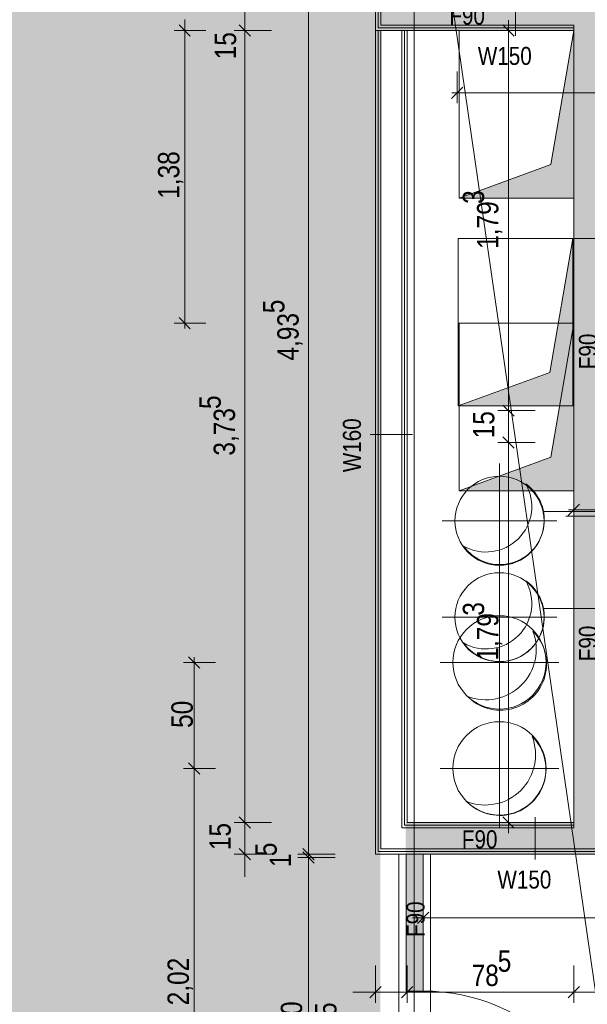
# Model space of a CAD drawing. Extents: x -620 to 300, y 62 to 1112.
# Tile 65 of 88: x -493 to -440, y 632 to 725. Entities that reach past the tile are written whole.
import ezdxf
from ezdxf.lldxf.tags import DXFTag

# ---------------------------------------------------------------- set-up
doc = ezdxf.new("R2010")
doc.units = 0
doc.layers.get('0').update_dxf_attribs({"lineweight": 13})
for name, color, linetype, lineweight, true_color in [('00 -Bauelemente -Dämmung innen', 7, 'Continuous', 9, 0xff7fe6), ('00 -Bauelemente -Gipskarton', 7, 'Continuous', 9, 0xff7fe6), ('30 -34 Innenwände- 2 nichttragend', 7, 'Continuous', 18, 0xff7fe6), ('30 -34 Innenwände- 4 Türen_Fenster', 7, 'Continuous', 15, 0x9955ff), ('30 -35 Decken- 11 Bodendurchbruch', 7, 'Continuous', 15, 0x599559), ('30 -35 Decken- 11 Durchbruch', 5, 'Continuous', 15, 0x0000ff), ('70 -72 Beschriftung- 1 Beschriftung allgemein', 7, 'Continuous', 9, 0xff6633), ('70 -76 Bemaßung- 2 Allgemein', 9, 'Continuous', 5, 0x808080), ('iwb_Layout BA_Markierung', 7, 'Continuous', 9, 0xbadcdc), ('iwb_Schraffur_F90_feuerbestaendig', 1, 'Continuous', 13, 0xff0000)]:
    doc.layers.add(name, color=color, linetype=linetype, lineweight=lineweight, true_color=true_color)
doc.layers.add('70 -71 Achsen- 1 Gebäudeachsen', color=7, linetype='STRICHPUNKT2-A06G9RP48I', lineweight=18)
doc.layers.add('70 -75 Raumstempel- 3 Wandstempel', color=7, linetype='Continuous', lineweight=50)
doc.styles.get("Standard").update_dxf_attribs({"font": 'ARIALN.TTF'})
tags = doc.linetypes.add('grob-A06G9RP38I', pattern=[14, 3, -8, 3]).pattern_tags.tags
tags[8:9] = [DXFTag(74, 4), DXFTag(75, 0), DXFTag(340, '0'), DXFTag(46, 0.0), DXFTag(50, 0.0), DXFTag(44, 0.0), DXFTag(45, 0.0)]
tags[6:7] = [DXFTag(74, 4), DXFTag(75, 0), DXFTag(340, '0'), DXFTag(46, 0.0), DXFTag(50, 0.0), DXFTag(44, 0.0), DXFTag(45, 0.0)]
tags[4:5] = [DXFTag(74, 4), DXFTag(75, 0), DXFTag(340, '0'), DXFTag(46, 0.0), DXFTag(50, 0.0), DXFTag(44, 0.0), DXFTag(45, 0.0)]
tags = doc.linetypes.add('STRICHPUNKT2-A06G9RP48I', pattern=[12.7, 6.35, -3.175, 0, -3.175]).pattern_tags.tags
tags[10:11] = [DXFTag(74, 4), DXFTag(75, 0), DXFTag(340, '0'), DXFTag(46, 0.0), DXFTag(50, 0.0), DXFTag(44, 0.0), DXFTag(45, 0.0)]
tags[8:9] = [DXFTag(74, 4), DXFTag(75, 0), DXFTag(340, '0'), DXFTag(46, 0.0), DXFTag(50, 0.0), DXFTag(44, 0.0), DXFTag(45, 0.0)]
tags[6:7] = [DXFTag(74, 4), DXFTag(75, 0), DXFTag(340, '0'), DXFTag(46, 0.0), DXFTag(50, 0.0), DXFTag(44, 0.0), DXFTag(45, 0.0)]
tags[4:5] = [DXFTag(74, 4), DXFTag(75, 0), DXFTag(340, '0'), DXFTag(46, 0.0), DXFTag(50, 0.0), DXFTag(44, 0.0), DXFTag(45, 0.0)]

# ---------------------------------------------------------------- blocks, each defined once
blk = doc.blocks.new('Polygon-A06G9ROV8I')
at = {"color": 0, "linetype": 'ByBlock', "lineweight": -2, "ltscale": 0.13}
blk.add_solid([(-459.485, 86.607), (-538.631, 86.396), (-459.318, 1083.814), (-538.631, 1083.814)], dxfattribs=at)
blk = doc.blocks.new('Referenz-A06G9RP68I')
at = {"layer": '00 -Bauelemente -Dämmung innen', "color": 0, "linetype": 'Continuous', "lineweight": -2, "ltscale": 0.13}
for p, q in [((-459.347, 744.634), (-459.347, 724.134)), ((-441.147, 724.134), (-459.347, 724.134)), ((-459.347, 723.634), (-459.347, 646.434)), ((-457.347, 723.634), (-457.347, 648.434)), ((-441.147, 723.634), (-441.147, 724.134)), ((-441.147, 648.934), (-441.147, 723.634)), ((-457.347, 648.434), (-441.147, 648.434)), ((-441.147, 648.434), (-441.147, 648.934)), ((-459.347, 646.434), (-439.147, 646.434))]:
    blk.add_line(p, q, dxfattribs=at)
at = {"layer": '00 -Bauelemente -Gipskarton', "color": 0, "linetype": 'Continuous', "lineweight": -2, "ltscale": 0.13}
for p, q in [((-459.847, 744.634), (-459.847, 723.634)), ((-459.597, 744.634), (-459.597, 723.884)), ((-459.347, 744.634), (-459.347, 724.134)), ((-441.147, 723.634), (-459.847, 723.634)), ((-459.847, 723.634), (-459.847, 645.934)), ((-441.147, 723.884), (-459.597, 723.884)), ((-459.597, 723.634), (-459.597, 646.184)), ((-441.147, 724.134), (-459.347, 724.134)), ((-459.347, 723.634), (-459.347, 646.434)), ((-457.347, 723.634), (-457.347, 648.434)), ((-457.097, 723.634), (-457.097, 648.684)), ((-456.847, 723.634), (-456.847, 648.934)), ((-441.147, 723.884), (-441.147, 724.134)), ((-441.147, 723.634), (-441.147, 723.884)), ((-457.347, 648.434), (-441.147, 648.434)), ((-457.097, 648.684), (-441.147, 648.684)), ((-456.847, 648.934), (-441.147, 648.934)), ((-441.147, 648.934), (-441.147, 648.684)), ((-441.147, 648.684), (-441.147, 648.434)), ((-459.847, 645.934), (-438.647, 645.934)), ((-459.597, 646.184), (-438.897, 646.184)), ((-459.347, 646.434), (-439.147, 646.434))]:
    blk.add_line(p, q, dxfattribs=at)
at = {"layer": '30 -34 Innenwände- 2 nichttragend', "color": 0, "linetype": 'Continuous', "lineweight": -2, "ltscale": 0.13}
for p, q in [((-459.847, 744.634), (-459.847, 723.634)), ((-459.847, 723.634), (-459.847, 645.934)), ((-441.147, 723.634), (-459.847, 723.634)), ((-456.847, 723.634), (-456.847, 648.934)), ((-441.147, 648.934), (-441.147, 723.634)), ((-456.847, 648.934), (-441.147, 648.934)), ((-459.847, 645.934), (-457.647, 645.934)), ((-457.647, 645.934), (-454.897, 645.934)), ((-457.647, 645.934), (-457.397, 645.934)), ((-457.397, 645.934), (-457.147, 645.934)), ((-457.147, 645.934), (-455.147, 645.934)), ((-455.147, 645.934), (-454.897, 645.934)), ((-454.897, 645.934), (-454.647, 645.934)), ((-454.647, 645.934), (-438.647, 645.934)), ((-454.647, 645.634), (-454.647, 645.934))]:
    blk.add_line(p, q, dxfattribs=at)
at = {"layer": '30 -34 Innenwände- 4 Türen_Fenster', "color": 0, "linetype": 'grob-A06G9RP38I', "lineweight": -2, "ltscale": 0.13}
for p, q in [((-457.647, 645.934), (-457.647, 613.634)), ((-454.647, 645.934), (-454.647, 613.634))]:
    blk.add_line(p, q, dxfattribs=at)
at = {"layer": '30 -34 Innenwände- 4 Türen_Fenster', "color": 0, "linetype": 'Continuous', "lineweight": -2, "ltscale": 0.13}
for p, q in [((-456.947, 633.034), (-456.947, 645.934)), ((-456.947, 645.934), (-455.347, 645.934)), ((-455.347, 645.934), (-455.347, 633.034)), ((-455.347, 633.034), (-456.947, 633.034))]:
    blk.add_line(p, q, dxfattribs=at)
at = {"layer": '30 -34 Innenwände- 4 Türen_Fenster', "color": 0, "linetype": 'grob-A06G9RP38I', "lineweight": -2, "ltscale": 0.13}
blk.add_ellipse((-455.347, 615.034), major_axis=(18, 0), ratio=1, start_param=0, end_param=1.570796, dxfattribs=at)
at = {"layer": '30 -35 Decken- 11 Bodendurchbruch', "color": 0, "linetype": 'Continuous', "lineweight": -2, "ltscale": 0.13}
for p, q in [((-452.026, 688.234), (-452.026, 704.034)), ((-452.026, 704.034), (-441.226, 704.034)), ((-441.226, 704.034), (-443.386, 691.394)), ((-441.226, 704.034), (-443.386, 691.394)), ((-441.226, 688.234), (-441.226, 704.034)), ((-441.147, 704.034), (-437.109, 704.034)), ((-443.386, 691.394), (-452.026, 688.234)), ((-443.386, 691.394), (-452.026, 688.234)), ((-452.026, 688.234), (-441.226, 688.234)), ((-450.81, 680.64), (-450.478, 680.885)), ((-450.478, 680.885), (-450.125, 681.097)), ((-450.125, 681.097), (-449.752, 681.273)), ((-449.752, 681.273), (-449.364, 681.412)), ((-449.364, 681.412), (-448.964, 681.512)), ((-448.964, 681.512), (-448.557, 681.573)), ((-448.557, 681.573), (-448.145, 681.593)), ((-448.145, 681.593), (-447.733, 681.573)), ((-447.733, 681.573), (-447.326, 681.512)), ((-447.326, 681.512), (-446.926, 681.412)), ((-446.926, 681.412), (-446.538, 681.273)), ((-446.538, 681.273), (-446.165, 681.097)), ((-446.165, 681.097), (-445.812, 680.885)), ((-445.812, 680.885), (-445.481, 680.64)), ((-451.637, 679.726), (-451.392, 680.057)), ((-451.392, 680.057), (-451.115, 680.363)), ((-451.115, 680.363), (-450.81, 680.64)), ((-445.481, 680.64), (-445.175, 680.363)), ((-445.175, 680.363), (-444.898, 680.057)), ((-444.898, 680.057), (-444.653, 679.726)), ((-452.164, 678.612), (-452.025, 679)), ((-452.025, 679), (-451.849, 679.373)), ((-451.849, 679.373), (-451.637, 679.726)), ((-444.653, 679.726), (-444.441, 679.373)), ((-444.441, 679.373), (-444.265, 679)), ((-444.265, 679), (-444.126, 678.612)), ((-452.325, 677.805), (-452.264, 678.212)), ((-452.264, 678.212), (-452.164, 678.612)), ((-444.126, 678.612), (-444.026, 678.212)), ((-444.026, 678.212), (-443.965, 677.805)), ((-433.444, 678.272), (-443.998, 678.272)), ((-452.345, 677.393), (-452.325, 677.805)), ((-452.325, 676.981), (-452.345, 677.393)), ((-443.965, 677.805), (-443.945, 677.393)), ((-443.945, 677.393), (-443.965, 676.981)), ((-452.264, 676.574), (-452.325, 676.981)), ((-452.164, 676.174), (-452.264, 676.574)), ((-444.026, 676.574), (-444.126, 676.174)), ((-443.965, 676.981), (-444.026, 676.574)), ((-452.025, 675.786), (-452.164, 676.174)), ((-451.849, 675.413), (-452.025, 675.786)), ((-451.637, 675.06), (-451.849, 675.413)), ((-444.441, 675.413), (-444.653, 675.06)), ((-444.265, 675.786), (-444.441, 675.413)), ((-444.126, 676.174), (-444.265, 675.786)), ((-451.392, 674.728), (-451.637, 675.06)), ((-451.115, 674.423), (-451.392, 674.728)), ((-450.81, 674.146), (-451.115, 674.423)), ((-445.175, 674.423), (-445.481, 674.146)), ((-444.898, 674.728), (-445.175, 674.423)), ((-444.653, 675.06), (-444.898, 674.728)), ((-450.478, 673.901), (-450.81, 674.146)), ((-450.125, 673.689), (-450.478, 673.901)), ((-449.752, 673.513), (-450.125, 673.689)), ((-449.364, 673.374), (-449.752, 673.513)), ((-446.538, 673.513), (-446.926, 673.374)), ((-446.165, 673.689), (-446.538, 673.513)), ((-445.812, 673.901), (-446.165, 673.689)), ((-445.481, 674.146), (-445.812, 673.901)), ((-448.964, 673.274), (-449.364, 673.374)), ((-448.557, 673.213), (-448.964, 673.274)), ((-448.559, 672.473), (-448.147, 672.493)), ((-448.145, 673.193), (-448.557, 673.213)), ((-448.147, 672.493), (-447.735, 672.473)), ((-447.733, 673.213), (-448.145, 673.193)), ((-447.326, 673.274), (-447.733, 673.213)), ((-446.926, 673.374), (-447.326, 673.274)), ((-450.811, 671.539), (-450.48, 671.785)), ((-450.48, 671.785), (-450.127, 671.997)), ((-450.127, 671.997), (-449.754, 672.173)), ((-449.754, 672.173), (-449.366, 672.312)), ((-449.366, 672.312), (-448.966, 672.412)), ((-448.966, 672.412), (-448.559, 672.473)), ((-447.735, 672.473), (-447.328, 672.412)), ((-447.328, 672.412), (-446.928, 672.312)), ((-446.928, 672.312), (-446.54, 672.173)), ((-446.54, 672.173), (-446.167, 671.997)), ((-446.167, 671.997), (-445.814, 671.785)), ((-445.814, 671.785), (-445.483, 671.539)), ((-451.851, 670.273), (-451.639, 670.626)), ((-451.639, 670.626), (-451.394, 670.957)), ((-451.394, 670.957), (-451.117, 671.263)), ((-451.117, 671.263), (-450.811, 671.539)), ((-445.483, 671.539), (-445.177, 671.263)), ((-445.177, 671.263), (-444.9, 670.957)), ((-444.9, 670.957), (-444.655, 670.626)), ((-444.655, 670.626), (-444.443, 670.273)), ((-452.166, 669.512), (-452.027, 669.9)), ((-452.027, 669.9), (-451.851, 670.273)), ((-444.443, 670.273), (-444.267, 669.9)), ((-444.267, 669.9), (-444.128, 669.512)), ((-452.327, 668.704), (-452.266, 669.112)), ((-452.266, 669.112), (-452.166, 669.512)), ((-444.128, 669.512), (-444.028, 669.112)), ((-444.028, 669.112), (-443.967, 668.704)), ((-437.527, 669.126), (-443.996, 669.126)), ((-452.347, 668.293), (-452.327, 668.704)), ((-452.327, 667.881), (-452.347, 668.293)), ((-452.266, 667.473), (-452.327, 667.881)), ((-443.967, 667.881), (-444.028, 667.473)), ((-443.967, 668.704), (-443.947, 668.293)), ((-443.947, 668.293), (-443.967, 667.881)), ((-452.166, 667.074), (-452.266, 667.473)), ((-452.027, 666.685), (-452.166, 667.074)), ((-444.128, 667.074), (-444.267, 666.685)), ((-444.028, 667.473), (-444.128, 667.074)), ((-451.851, 666.313), (-452.027, 666.685)), ((-451.639, 665.959), (-451.851, 666.313)), ((-444.443, 666.313), (-444.655, 665.959)), ((-444.267, 666.685), (-444.443, 666.313)), ((-451.394, 665.628), (-451.639, 665.959)), ((-451.117, 665.323), (-451.394, 665.628)), ((-450.811, 665.046), (-451.117, 665.323)), ((-445.177, 665.323), (-445.483, 665.046)), ((-444.9, 665.628), (-445.177, 665.323)), ((-444.655, 665.959), (-444.9, 665.628)), ((-450.48, 664.801), (-450.811, 665.046)), ((-450.127, 664.589), (-450.48, 664.801)), ((-449.754, 664.412), (-450.127, 664.589)), ((-449.366, 664.274), (-449.754, 664.412)), ((-448.966, 664.173), (-449.366, 664.274)), ((-448.559, 664.113), (-448.966, 664.173)), ((-447.328, 664.173), (-447.735, 664.113)), ((-446.928, 664.274), (-447.328, 664.173)), ((-446.54, 664.412), (-446.928, 664.274)), ((-446.167, 664.589), (-446.54, 664.412)), ((-445.814, 664.801), (-446.167, 664.589)), ((-445.483, 665.046), (-445.814, 664.801)), ((-448.147, 664.093), (-448.559, 664.113)), ((-447.735, 664.113), (-448.147, 664.093))]:
    blk.add_line(p, q, dxfattribs=at)
at = {"layer": '30 -35 Decken- 11 Bodendurchbruch', "color": 0, "linetype": 'grob-A06G9RP38I', "lineweight": -2, "ltscale": 0.13}
for p, q in [((-448.145, 682.793), (-448.145, 671.993)), ((-453.545, 677.393), (-442.745, 677.393)), ((-448.147, 673.693), (-448.147, 662.893)), ((-453.547, 668.293), (-442.747, 668.293))]:
    blk.add_line(p, q, dxfattribs=at)
at = {"layer": '30 -35 Decken- 11 Bodendurchbruch', "color": 0, "linetype": 'Continuous', "lineweight": -2, "ltscale": 0.13}
for centre, major_axis, end_param in [((-449.407, 678.75), (-2.132, -3.739), 2.607378), ((-448.127, 677.47), (-3.413, -2.459), 3.463767), ((-449.405, 669.604), (-2.132, -3.739), 2.607378), ((-448.125, 668.324), (-3.413, -2.459), 3.463767)]:
    blk.add_ellipse(centre, major_axis=major_axis, ratio=1, start_param=0, end_param=end_param, dxfattribs=at)
at = {"layer": '30 -35 Decken- 11 Bodendurchbruch', "color": 0, "lineweight": -2}
for points in [[(-441.226, 688.234), (-443.386, 691.394), (-441.226, 704.034)], [(-443.386, 688.234), (-452.026, 688.234), (-443.386, 691.394)], [(-443.386, 688.234), (-443.386, 691.394), (-441.226, 688.234)]]:
    blk.add_solid(points, dxfattribs=at)
at = {"layer": '30 -35 Decken- 11 Durchbruch', "color": 0, "linetype": 'Continuous', "lineweight": -2, "ltscale": 0.13}
for p, q in [((-451.947, 707.834), (-451.947, 723.634)), ((-451.947, 723.634), (-441.147, 723.634)), ((-441.147, 723.634), (-443.307, 710.994)), ((-441.147, 723.634), (-443.307, 710.994)), ((-441.147, 707.834), (-441.147, 723.634)), ((-443.307, 710.994), (-451.947, 707.834)), ((-443.307, 710.994), (-451.947, 707.834)), ((-451.947, 707.834), (-441.147, 707.834)), ((-451.947, 680.234), (-451.947, 696.034)), ((-451.947, 696.034), (-441.147, 696.034)), ((-441.147, 696.034), (-443.307, 683.394)), ((-441.147, 696.034), (-443.307, 683.394)), ((-441.147, 680.234), (-441.147, 696.034)), ((-443.307, 683.394), (-451.947, 680.234)), ((-443.307, 683.394), (-451.947, 680.234)), ((-451.947, 680.234), (-441.147, 680.234)), ((-450.592, 667.693), (-450.221, 667.915)), ((-450.221, 667.915), (-449.831, 668.099)), ((-449.831, 668.099), (-449.424, 668.245)), ((-449.424, 668.245), (-449.005, 668.35)), ((-449.005, 668.35), (-448.578, 668.413)), ((-448.578, 668.413), (-448.147, 668.434)), ((-448.147, 668.434), (-447.716, 668.413)), ((-447.716, 668.413), (-447.289, 668.35)), ((-447.289, 668.35), (-446.87, 668.245)), ((-446.87, 668.245), (-446.463, 668.099)), ((-446.463, 668.099), (-446.073, 667.915)), ((-446.073, 667.915), (-445.703, 667.693)), ((-451.548, 666.826), (-451.258, 667.146)), ((-451.258, 667.146), (-450.938, 667.436)), ((-450.938, 667.436), (-450.592, 667.693)), ((-445.703, 667.693), (-445.356, 667.436)), ((-445.356, 667.436), (-445.036, 667.146)), ((-445.036, 667.146), (-444.746, 666.826)), ((-452.212, 665.718), (-452.027, 666.109)), ((-452.027, 666.109), (-451.805, 666.479)), ((-451.805, 666.479), (-451.548, 666.826)), ((-444.746, 666.826), (-444.489, 666.479)), ((-444.489, 666.479), (-444.267, 666.109)), ((-444.267, 666.109), (-444.082, 665.718)), ((-452.462, 664.893), (-452.358, 665.312)), ((-452.358, 665.312), (-452.212, 665.718)), ((-444.082, 665.718), (-443.936, 665.312)), ((-443.936, 665.312), (-443.832, 664.893)), ((-452.547, 664.034), (-452.526, 664.466)), ((-452.526, 664.466), (-452.462, 664.893)), ((-443.832, 664.893), (-443.768, 664.466)), ((-443.768, 664.466), (-443.747, 664.034)), ((-452.526, 663.603), (-452.547, 664.034)), ((-452.462, 663.176), (-452.526, 663.603)), ((-443.768, 663.603), (-443.832, 663.176)), ((-443.747, 664.034), (-443.768, 663.603)), ((-452.358, 662.757), (-452.462, 663.176)), ((-452.212, 662.351), (-452.358, 662.757)), ((-452.027, 661.96), (-452.212, 662.351)), ((-444.082, 662.351), (-444.267, 661.96)), ((-443.936, 662.757), (-444.082, 662.351)), ((-443.832, 663.176), (-443.936, 662.757)), ((-451.805, 661.59), (-452.027, 661.96)), ((-451.548, 661.243), (-451.805, 661.59)), ((-444.489, 661.59), (-444.746, 661.243)), ((-444.267, 661.96), (-444.489, 661.59)), ((-451.258, 660.923), (-451.548, 661.243)), ((-450.938, 660.633), (-451.258, 660.923)), ((-450.592, 660.376), (-450.938, 660.633)), ((-445.356, 660.633), (-445.703, 660.376)), ((-445.036, 660.923), (-445.356, 660.633)), ((-444.746, 661.243), (-445.036, 660.923)), ((-450.221, 660.154), (-450.592, 660.376)), ((-449.831, 659.969), (-450.221, 660.154)), ((-449.424, 659.824), (-449.831, 659.969)), ((-449.005, 659.719), (-449.424, 659.824)), ((-448.578, 659.656), (-449.005, 659.719)), ((-448.147, 659.634), (-448.578, 659.656)), ((-447.716, 659.656), (-448.147, 659.634)), ((-447.289, 659.719), (-447.716, 659.656)), ((-446.87, 659.824), (-447.289, 659.719)), ((-446.463, 659.969), (-446.87, 659.824)), ((-446.073, 660.154), (-446.463, 659.969)), ((-445.703, 660.376), (-446.073, 660.154)), ((-450.938, 657.436), (-450.592, 657.693)), ((-450.592, 657.693), (-450.221, 657.915)), ((-450.221, 657.915), (-449.831, 658.099)), ((-449.831, 658.099), (-449.424, 658.245)), ((-449.424, 658.245), (-449.005, 658.35)), ((-449.005, 658.35), (-448.578, 658.413)), ((-448.578, 658.413), (-448.147, 658.434)), ((-448.147, 658.434), (-447.716, 658.413)), ((-447.716, 658.413), (-447.289, 658.35)), ((-447.289, 658.35), (-446.87, 658.245)), ((-446.87, 658.245), (-446.463, 658.099)), ((-446.463, 658.099), (-446.073, 657.915)), ((-446.073, 657.915), (-445.703, 657.693)), ((-445.703, 657.693), (-445.356, 657.436)), ((-451.805, 656.479), (-451.548, 656.826)), ((-451.548, 656.826), (-451.258, 657.146)), ((-451.258, 657.146), (-450.938, 657.436)), ((-445.356, 657.436), (-445.036, 657.146)), ((-445.036, 657.146), (-444.746, 656.826)), ((-444.746, 656.826), (-444.489, 656.479)), ((-452.212, 655.718), (-452.027, 656.109)), ((-452.027, 656.109), (-451.805, 656.479)), ((-444.489, 656.479), (-444.267, 656.109)), ((-444.267, 656.109), (-444.082, 655.718)), ((-452.526, 654.466), (-452.462, 654.893)), ((-452.462, 654.893), (-452.358, 655.312)), ((-452.358, 655.312), (-452.212, 655.718)), ((-444.082, 655.718), (-443.936, 655.312)), ((-443.936, 655.312), (-443.832, 654.893)), ((-443.832, 654.893), (-443.768, 654.466)), ((-452.547, 654.034), (-452.526, 654.466)), ((-452.526, 653.603), (-452.547, 654.034)), ((-443.768, 654.466), (-443.747, 654.034)), ((-443.747, 654.034), (-443.768, 653.603)), ((-452.462, 653.176), (-452.526, 653.603)), ((-452.358, 652.757), (-452.462, 653.176)), ((-443.832, 653.176), (-443.936, 652.757)), ((-443.768, 653.603), (-443.832, 653.176)), ((-452.212, 652.351), (-452.358, 652.757)), ((-452.027, 651.96), (-452.212, 652.351)), ((-444.082, 652.351), (-444.267, 651.96)), ((-443.936, 652.757), (-444.082, 652.351)), ((-451.805, 651.59), (-452.027, 651.96)), ((-451.548, 651.243), (-451.805, 651.59)), ((-451.258, 650.923), (-451.548, 651.243)), ((-444.746, 651.243), (-445.036, 650.923)), ((-444.489, 651.59), (-444.746, 651.243)), ((-444.267, 651.96), (-444.489, 651.59)), ((-450.938, 650.633), (-451.258, 650.923)), ((-450.592, 650.376), (-450.938, 650.633)), ((-450.221, 650.154), (-450.592, 650.376)), ((-445.703, 650.376), (-446.073, 650.154)), ((-445.356, 650.633), (-445.703, 650.376)), ((-445.036, 650.923), (-445.356, 650.633)), ((-449.831, 649.969), (-450.221, 650.154)), ((-449.424, 649.824), (-449.831, 649.969)), ((-449.005, 649.719), (-449.424, 649.824)), ((-448.578, 649.656), (-449.005, 649.719)), ((-448.147, 649.634), (-448.578, 649.656)), ((-447.716, 649.656), (-448.147, 649.634)), ((-447.289, 649.719), (-447.716, 649.656)), ((-446.87, 649.824), (-447.289, 649.719)), ((-446.463, 649.969), (-446.87, 649.824)), ((-446.073, 650.154), (-446.463, 649.969))]:
    blk.add_line(p, q, dxfattribs=at)
at = {"layer": '30 -35 Decken- 11 Durchbruch', "color": 0, "linetype": 'grob-A06G9RP38I', "lineweight": -2, "ltscale": 0.13}
for p, q in [((-448.147, 669.634), (-448.147, 658.434)), ((-453.747, 664.034), (-442.547, 664.034)), ((-448.147, 659.634), (-448.147, 648.434)), ((-453.747, 654.034), (-442.547, 654.034))]:
    blk.add_line(p, q, dxfattribs=at)
at = {"layer": '30 -35 Decken- 11 Durchbruch', "color": 0, "linetype": 'Continuous', "lineweight": -2, "ltscale": 0.13}
for centre, major_axis, end_param in [((-449.424, 665.255), (-1.771, -4.405), 2.322146), ((-448.063, 663.876), (-3.131, -3.026), 3.162467), ((-449.489, 655.326), (-1.747, -4.414), 2.322146), ((-448.122, 653.955), (-3.115, -3.043), 3.162467)]:
    blk.add_ellipse(centre, major_axis=major_axis, ratio=1, start_param=0, end_param=end_param, dxfattribs=at)
at = {"layer": '30 -35 Decken- 11 Durchbruch', "color": 0, "lineweight": -2}
for points in [[(-441.147, 707.834), (-443.307, 710.994), (-441.147, 723.634)], [(-443.307, 707.834), (-451.947, 707.834), (-443.307, 710.994)], [(-443.307, 707.834), (-443.307, 710.994), (-441.147, 707.834)], [(-441.147, 680.234), (-443.307, 683.394), (-441.147, 696.034)], [(-443.307, 680.234), (-451.947, 680.234), (-443.307, 683.394)], [(-443.307, 680.234), (-443.307, 683.394), (-441.147, 680.234)]]:
    blk.add_solid(points, dxfattribs=at)
at = {"layer": '70 -71 Achsen- 1 Gebäudeachsen', "color": 0, "linetype": 'STRICHPUNKT2-A06G9RP48I', "lineweight": -2, "ltscale": 0.13}
blk.add_line((-456.176, 1084.554), (-456.176, 85.114), dxfattribs=at)
at = {"layer": '70 -72 Beschriftung- 1 Beschriftung allgemein', "color": 0, "linetype": 'grob-A06G9RP38I', "lineweight": -2, "ltscale": 0.13}
blk.add_line((-435.147, 605.634), (-460.147, 778.334), dxfattribs=at)
at = {"layer": '70 -75 Raumstempel- 3 Wandstempel', "color": 0, "linetype": 'Continuous', "lineweight": -2, "ltscale": 0.13}
for p, q in [((-446.628, 723.134), (-446.628, 727.134)), ((-460.347, 685.534), (-456.347, 685.534)), ((-437.897, 677.838), (-441.897, 677.838)), ((-444.783, 645.434), (-444.783, 649.434))]:
    blk.add_line(p, q, dxfattribs=at)
at = {"layer": '70 -76 Bemaßung- 2 Allgemein', "color": 0, "linetype": 'Continuous', "lineweight": -2, "ltscale": 0.13}
for p, q in [((-466.147, 646.995), (-466.147, 743.574)), ((-472.147, 723.634), (-472.147, 726.634)), ((-477.827, 723.134), (-477.827, 724.695)), ((-472.147, 724.634), (-472.147, 722.574)), ((-472.147, 724.634), (-472.147, 722.574)), ((-447.297, 724.634), (-447.297, 722.574)), ((-475.827, 723.634), (-478.827, 723.634)), ((-475.827, 723.634), (-478.827, 723.634)), ((-477.296, 723.104), (-478.358, 724.165)), ((-478.358, 724.165), (-477.296, 723.104)), ((-477.827, 724.134), (-477.827, 722.574)), ((-469.647, 723.634), (-473.147, 723.634)), ((-469.647, 723.634), (-473.147, 723.634)), ((-472.678, 724.165), (-471.616, 723.104)), ((-472.678, 724.165), (-471.616, 723.104)), ((-444.797, 723.634), (-448.297, 723.634)), ((-447.828, 724.165), (-446.766, 723.104)), ((-477.827, 697.095), (-477.827, 722.574)), ((-472.147, 722.574), (-472.147, 721.514)), ((-472.147, 649.995), (-472.147, 722.574)), ((-447.297, 722.574), (-447.297, 688.845)), ((-452.147, 719.775), (-452.147, 716.775)), ((-452.678, 717.245), (-451.616, 718.306)), ((-452.647, 717.775), (-451.087, 717.775)), ((-399.207, 717.775), (-451.087, 717.775)), ((-477.827, 695.534), (-477.827, 697.095)), ((-475.827, 696.034), (-478.827, 696.034)), ((-477.296, 695.504), (-478.358, 696.565)), ((-447.297, 688.845), (-447.297, 689.905)), ((-446.766, 687.254), (-447.828, 688.315)), ((-446.766, 687.254), (-447.828, 688.315)), ((-447.297, 686.784), (-447.297, 688.845)), ((-447.297, 686.784), (-447.297, 688.845)), ((-444.797, 687.784), (-448.297, 687.784)), ((-444.797, 687.784), (-448.297, 687.784)), ((-447.297, 687.784), (-447.297, 684.784)), ((-447.297, 685.784), (-447.297, 683.724)), ((-447.297, 685.784), (-447.297, 683.724)), ((-444.797, 684.784), (-448.297, 684.784)), ((-444.797, 684.784), (-448.297, 684.784)), ((-447.828, 685.315), (-446.766, 684.254)), ((-447.828, 685.315), (-446.766, 684.254)), ((-447.297, 683.724), (-447.297, 649.995)), ((-447.297, 683.724), (-447.297, 682.664)), ((-441.678, 677.904), (-440.616, 678.965)), ((-441.647, 678.434), (-440.087, 678.434)), ((-324.907, 678.434), (-440.087, 678.434)), ((-441.147, 677.234), (-441.147, 677.434)), ((-477.458, 664.565), (-476.396, 663.504)), ((-476.927, 664.534), (-476.927, 662.974)), ((-474.927, 664.034), (-477.927, 664.034)), ((-476.927, 655.095), (-476.927, 662.974)), ((-476.927, 653.534), (-476.927, 655.095)), ((-474.927, 654.034), (-477.927, 654.034)), ((-474.927, 654.034), (-477.927, 654.034)), ((-476.396, 653.504), (-477.458, 654.565)), ((-477.458, 654.565), (-476.396, 653.504)), ((-476.927, 654.534), (-476.927, 652.974)), ((-476.927, 614.695), (-476.927, 652.974)), ((-472.147, 649.995), (-472.147, 651.055)), ((-471.616, 648.404), (-472.678, 649.465)), ((-471.616, 648.404), (-472.678, 649.465)), ((-472.147, 647.934), (-472.147, 649.995)), ((-472.147, 647.934), (-472.147, 649.995)), ((-446.766, 648.404), (-447.828, 649.465)), ((-447.297, 647.934), (-447.297, 649.995)), ((-469.647, 648.934), (-473.147, 648.934)), ((-469.647, 648.934), (-473.147, 648.934)), ((-472.147, 645.934), (-472.147, 648.934)), ((-444.797, 648.934), (-448.297, 648.934)), ((-466.147, 646.995), (-466.147, 648.055)), ((-472.147, 646.934), (-472.147, 644.874)), ((-466.147, 644.934), (-466.147, 646.995)), ((-466.147, 644.934), (-466.147, 646.995)), ((-466.147, 646.634), (-466.147, 644.574)), ((-466.147, 646.634), (-466.147, 644.574)), ((-469.647, 645.934), (-473.147, 645.934)), ((-472.678, 646.465), (-471.616, 645.404)), ((-463.647, 645.934), (-467.147, 645.934)), ((-463.647, 645.934), (-467.147, 645.934)), ((-463.647, 645.634), (-467.147, 645.634)), ((-463.647, 645.634), (-467.147, 645.634)), ((-465.616, 645.404), (-466.678, 646.465)), ((-465.616, 645.404), (-466.678, 646.465)), ((-466.678, 646.165), (-465.616, 645.104)), ((-466.678, 646.165), (-465.616, 645.104)), ((-466.147, 645.634), (-466.147, 645.934)), ((-472.147, 644.874), (-472.147, 643.814)), ((-466.147, 644.574), (-466.147, 643.514)), ((-466.147, 614.695), (-466.147, 644.574)), ((-455.347, 642.434), (-455.347, 638.934)), ((-455.878, 639.404), (-454.816, 640.465)), ((-456.347, 639.934), (-454.287, 639.934)), ((-418.407, 639.934), (-454.287, 639.934)), ((-459.847, 635.434), (-459.847, 631.934)), ((-456.847, 635.434), (-456.847, 631.934)), ((-456.847, 635.434), (-456.847, 631.934)), ((-441.147, 635.434), (-441.147, 631.934)), ((-441.147, 635.434), (-441.147, 631.934)), ((-460.907, 632.934), (-461.968, 632.934)), ((-458.847, 632.934), (-460.907, 632.934)), ((-459.316, 633.465), (-460.378, 632.404)), ((-456.847, 632.934), (-459.847, 632.934)), ((-457.847, 632.934), (-455.787, 632.934)), ((-457.847, 632.934), (-455.787, 632.934)), ((-457.378, 632.404), (-456.316, 633.465)), ((-457.378, 632.404), (-456.316, 633.465)), ((-455.787, 632.934), (-454.726, 632.934)), ((-442.207, 632.934), (-455.787, 632.934)), ((-442.207, 632.934), (-443.268, 632.934)), ((-440.147, 632.934), (-442.207, 632.934)), ((-440.147, 632.934), (-442.207, 632.934)), ((-440.616, 633.465), (-441.678, 632.404)), ((-440.616, 633.465), (-441.678, 632.404)), ((-438.647, 632.934), (-441.147, 632.934))]:
    blk.add_line(p, q, dxfattribs=at)
at = {"layer": '70 -75 Raumstempel- 3 Wandstempel', "color": 0, "linetype": 'ByBlock', "lineweight": -2, "ltscale": 0.13, "char_height": 1.7, "attachment_point": 1}
for s, insert in [('{\\fArial Narrow;F90}', (-452.875, 725.899)), ('{\\fArial Narrow;W150}', (-450.19, 722.101)), ('{\\fArial Narrow;F90}', (-451.692, 648.199)), ('{\\fArial Narrow;W150}', (-448.345, 644.401))]:
    blk.add_mtext(s, dxfattribs=dict(at, insert=insert))
at = {"layer": '70 -75 Raumstempel- 3 Wandstempel', "color": 0, "linetype": 'ByBlock', "lineweight": -2, "ltscale": 0.13, "char_height": 1.7, "attachment_point": 1, "rotation": 90}
for s, insert in [('{\\fArial Narrow;F90}', (-440.662, 691.692)), ('{\\fArial Narrow;W160}', (-462.908, 681.972)), ('{\\fArial Narrow;F90}', (-440.662, 664.145)), ('{\\fArial Narrow;F90}', (-456.912, 638.131))]:
    blk.add_mtext(s, dxfattribs=dict(at, insert=insert))
at = {"layer": '70 -76 Bemaßung- 2 Allgemein', "color": 0, "linetype": 'Continuous', "lineweight": -2, "ltscale": 0.13, "char_height": 2.01377, "attachment_point": 1, "rotation": 90}
for s, insert in [('{\\fArial Narrow;15}', (-474.989, 720.925)), ('{\\fArial Narrow;1,38}', (-480.343, 707.764)), ('{\\fArial Narrow;3}', (-451.608, 707.291)), ('{\\fArial Narrow;1,79}', (-450.265, 703.046)), ('{\\fArial Narrow;5}', (-470.44, 696.971)), ('{\\fArial Narrow;4,93}', (-469.097, 692.504)), ('{\\fArial Narrow;5}', (-476.44, 687.936)), ('{\\fArial Narrow;3,73}', (-475.097, 683.539)), ('{\\fArial Narrow;15}', (-450.648, 685.173)), ('{\\fArial Narrow;3}', (-451.608, 668.441)), ('{\\fArial Narrow;1,79}', (-450.265, 664.196)), ('{\\fArial Narrow;50}', (-479.078, 657.852)), ('{\\fArial Narrow;15}', (-475.498, 646.323)), ('{\\fArial Narrow;5}', (-471.158, 645.756)), ('{\\fArial Narrow;1}', (-469.816, 644.719)), ('{\\fArial Narrow;2,02}', (-479.443, 631.682)), ('{\\fArial Narrow;1,60}', (-468.763, 627.566)), ('{\\fArial Narrow;2,85}', (-465.528, 627.47))]:
    blk.add_mtext(s, dxfattribs=dict(at, insert=insert))
at = {"layer": '70 -76 Bemaßung- 2 Allgemein', "color": 0, "linetype": 'Continuous', "lineweight": -2, "ltscale": 0.13, "char_height": 2.01377, "attachment_point": 1}
for s, insert in [('{\\fArial Narrow;5}', (-448.313, 636.863)), ('{\\fArial Narrow;78}', (-450.775, 635.52))]:
    blk.add_mtext(s, dxfattribs=dict(at, insert=insert))
blk = doc.blocks.new('Referenz-A06G9RP88I')
at = {"layer": 'iwb_Schraffur_F90_feuerbestaendig', "linetype": 'Continuous', "ltscale": 0.13}
blk.add_hatch(color=256, dxfattribs=at).paths.add_polyline_path([(-459.876, 744.614), (-456.876, 744.614), (-456.876, 726.614), (-438.676, 726.614), (-438.676, 645.914), (-455.376, 645.914), (-455.376, 633.014), (-456.976, 633.014), (-456.976, 648.914), (-441.176, 648.914), (-441.176, 723.614), (-459.876, 723.614)])

msp = doc.modelspace()

# ---------------------------------------------------------------- block references
at = {"color": 8, "lineweight": 13, "ltscale": 0.13, "true_color": 0x808080}
msp.add_blockref('Referenz-A06G9RP68I', (0, 0), dxfattribs=at)
at = {"color": 8, "lineweight": 25, "ltscale": 0.25, "true_color": 0x808080}
msp.add_blockref('Referenz-A06G9RP88I', (0, 0), dxfattribs=at)
at = {"layer": 'iwb_Layout BA_Markierung', "ltscale": 0.13}
msp.add_blockref('Polygon-A06G9ROV8I', (0, 0), dxfattribs=at)

doc.saveas('drawing.dxf')
